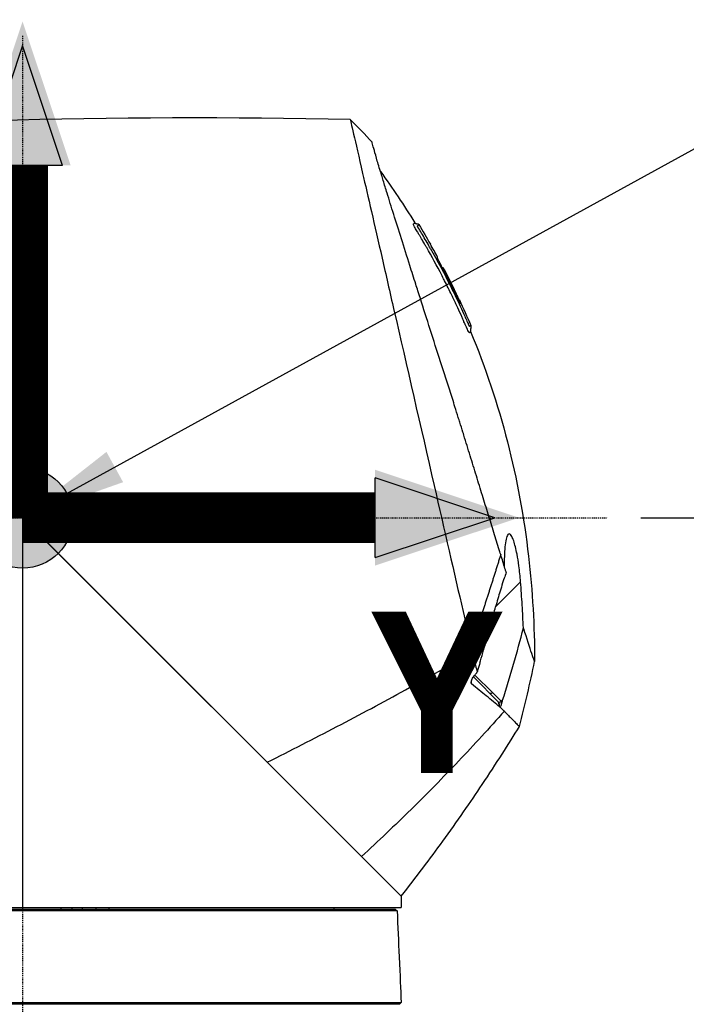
# Model space of a CAD drawing. Header units: millimetres. Extents: x 0 to 4378, y 0 to 2376.
# Tile 106 of 212: x 1666 to 1745, y 1509 to 1626. Entities that reach past the tile are written whole.
import ezdxf

# ---------------------------------------------------------------- set-up
doc = ezdxf.new("R2010")
doc.units = ezdxf.units.MM
doc.header["$LTSCALE"] = 0.2
doc.linetypes.add('CENTER2', pattern=[1.125, 0.75, -0.125, 0.125, -0.125])
for name, color, linetype in [('02_Center Line', 1, 'CENTER2'), ('07_Special Line2', 76, 'Continuous'), ('12_Before Rev.Num.', 5, 'Continuous')]:
    doc.layers.add(name, color=color, linetype=linetype)
doc.layers.add('14_Mark', color=7, linetype='Continuous', true_color=0xe03c31)
doc.styles.add('Rainbow-5.0 Style', font='malgunsl.ttf')
doc.dimstyles.new('Rainbow-5.0 Style', dxfattribs={"dimtxt": 4, "dimasz": 2.5, "dimexe": 1, "dimexo": 1, "dimgap": 1, "dimtad": 1, "dimdsep": 46, "dimtxsty": 'Rainbow-5.0 Style', "dimcen": 0, "dimclrd": 251, "dimclre": 251, "dimclrt": 7, "dimazin": 3, "dimtp": 0.1, "dimtm": 0.1, "dimtfac": 0.61, "dimtmove": 0, "dimatfit": 3, "dimfxl": 1, "dimlwd": -1, "dimlwe": -1, "dimarcsym": 1})
doc.dimstyles.new('Rainbow-5.0 Style$0', dxfattribs={"dimtxt": 4, "dimasz": 3, "dimexe": 2, "dimexo": 1, "dimgap": 0.8, "dimtad": 1, "dimzin": 9, "dimdsep": 46, "dimtxsty": 'Rainbow-5.0 Style', "dimcen": 0, "dimclrd": 251, "dimclre": 251, "dimclrt": 256, "dimadec": 1, "dimazin": 0, "dimtp": 0.1, "dimtm": 0.1, "dimtfac": 0.61, "dimtmove": 0, "dimatfit": 3, "dimfxl": 1, "dimlwd": -1, "dimlwe": -1, "dimarcsym": 1})

# ---------------------------------------------------------------- blocks, each defined once
blk = doc.blocks.new('Blk$A23K1-2P24F')
for p, q in [((11.33, 1013.64), (11.33, 1013.63)), ((12.36, 1012.36), (12.36, 1012.36)), ((6.55, 1010.97), (6.55, 1010.99)), ((13.22, 1010.82), (13.22, 1010.82)), ((13.72, 1009.4), (13.72, 1009.4)), ((13.85, 1009.54), (13.8, 1009.48)), ((15.91, 1005.36), (15.87, 1005.32)), ((-36.1, 979.85), (-85.9, 977.85)), ((-36.44, 980.19), (8.9, 934.85)), ((8.9, 934.85), (-36.1, 979.85)), ((-36.1, 979.85), (-36.1, 933.5)), ((23.07, 972.22), (20.1, 969.24)), ((18.05, 967.19), (18.05, 967.19)), ((-20.09, 963.84), (-20.09, 963.84)), ((17.65, 961.14), (19.72, 959.07)), ((20.47, 957.92), (17.48, 960.92)), ((-15.2, 958.95), (-15.2, 958.95)), ((19.71, 959.07), (19.71, 959.07)), ((19.72, 959.07), (20.79, 958)), ((20.5, 957.89), (20.47, 957.92)), ((20.5, 957.89), (20.5, 957.89)), ((20.79, 958), (20.94, 958.15)), ((20.81, 957.75), (20.79, 958)), ((20.63, 957.32), (20.63, 957.32)), ((6.45, 937.3), (6.45, 937.3)), ((6.61, 937.14), (6.61, 937.14)), ((6.96, 936.79), (6.96, 936.79)), ((6.99, 936.76), (6.99, 936.76)), ((8.9, 934.85), (8.9, 933.5)), ((-84.8, 933.3), (-36.11, 933.3)), ((-39.74, 933.5), (8.9, 933.5)), ((-36.11, 933.3), (-36.11, 933.1)), ((-31.52, 933.3), (-31.52, 933.5)), ((-30.23, 933.3), (-30.23, 933.5)), ((-28.97, 933.3), (-28.97, 933.5)), ((-27.4, 933.5), (-27.4, 933.3)), ((-25.87, 933.5), (-25.87, 933.3)), ((0.9, 933.5), (0.9, 933.3)), ((7.9, 933.1), (7.9, 933.1)), ((8.21, 933.29), (8.21, 933.29)), ((8.21, 933.29), (8.41, 933.1)), ((-33.6, 922.2), (-33.6, 922.2)), ((-33.07, 922.2), (-33.07, 922.2)), ((8.88, 922.2), (8.69, 922))]:
    blk.add_line(p, q)
blk.add_arc((-70.13, 965.3), 94.97, 28.6419, 29.7051)
blk.add_arc((-70.13, 965.3), 94.97, 28.6419, 29.7051)
for centre, major_axis, ratio, start_param, end_param in [((168.99, -206.32), (525.16, -1161.48), 0.791908, 2.780322, 2.86121), ((3.54, 1025.54), (5.33, -5.51), 0.085056, 1.297179, 1.789181), ((20.09, 975.45), (4.24, -12.24), 0.031981, 0.752911, 0.767613), ((-162.72, 926.58), (-161.67, 101.7), 0.942387, 3.898969, 3.902101), ((-158.38, 929.97), (150.11, -113.3), 0.931157, 0.836146, 0.836979), ((-158.38, 929.97), (150.11, -113.3), 0.931157, 0.833775, 0.836146)]:
    blk.add_ellipse(centre, major_axis=major_axis, ratio=ratio, start_param=start_param, end_param=end_param)
for points, knots in [([(2.84, 1027.18), (2.85, 1027.14), (3.4, 1024.75), (4.31, 1020.78), (4.92, 1018.12), (5.71, 1014.67), (6.62, 1010.7), (7.06, 1008.75), (7.54, 1006.68), (8.03, 1004.52), (9.53, 997.96), (11.21, 990.63), (12.81, 983.68), (14.02, 978.37), (15.19, 973.25), (16.24, 968.69), (16.56, 967.28), (16.88, 965.92), (17.18, 964.62)], [0, 0, 0, 0, 0.25, 0.25, 0.25, 0.417586, 0.417586, 0.417586, 0.5, 0.5, 0.5, 0.75, 0.75, 0.75, 0.940822, 0.940822, 0.940822, 1, 1, 1, 1]), ([(20.71, 975.47), (20.68, 975.57), (20.65, 975.67), (20.62, 975.77), (20.41, 976.43), (20.2, 977.12), (19.98, 977.82), (19.77, 978.53), (19.54, 979.25), (19.32, 979.98), (19.09, 980.72), (18.86, 981.46), (18.62, 982.22), (18.39, 982.98), (18.15, 983.76), (17.91, 984.54), (17.67, 985.32), (17.42, 986.11), (17.18, 986.91), (16.93, 987.71), (16.68, 988.52), (16.43, 989.33), (16.36, 989.55), (16.29, 989.78), (16.22, 990.01), (16.1, 990.41), (15.97, 990.8), (15.85, 991.2), (15.79, 991.39), (15.73, 991.58), (15.67, 991.77), (15.54, 992.19), (15.41, 992.61), (15.28, 993.03), (15.07, 993.68), (14.87, 994.34), (14.66, 994.99), (14.24, 996.29), (13.82, 997.59), (13.41, 998.88), (12.99, 1000.16), (12.59, 1001.44), (12.19, 1002.69), (11.79, 1003.94), (11.4, 1005.16), (11.02, 1006.35), (10.97, 1006.5), (10.92, 1006.65), (10.88, 1006.8), (10.79, 1007.08), (10.7, 1007.35), (10.62, 1007.61), (10.38, 1008.36), (10.15, 1009.1), (9.92, 1009.81), (9.57, 1010.92), (9.23, 1011.99), (8.91, 1013.01), (8.59, 1014.03), (8.29, 1014.99), (8, 1015.9), (7.72, 1016.8), (7.46, 1017.65), (7.22, 1018.43), (7.05, 1018.96), (6.9, 1019.45), (6.76, 1019.92), (6.69, 1020.14), (6.63, 1020.35), (6.56, 1020.56), (6.37, 1021.19), (6.2, 1021.76), (6.05, 1022.25), (5.91, 1022.74), (5.79, 1023.15), (5.7, 1023.49), (5.6, 1023.82), (5.53, 1024.07), (5.49, 1024.24), (5.45, 1024.41), (5.43, 1024.49), (5.43, 1024.49)], [0, 0, 0, 0, 0.005433, 0.005433, 0.005433, 0.041569, 0.041569, 0.041569, 0.077688, 0.077688, 0.077688, 0.113822, 0.113822, 0.113822, 0.149952, 0.149952, 0.149952, 0.186071, 0.186071, 0.186071, 0.222204, 0.222204, 0.222204, 0.232329, 0.232329, 0.232329, 0.25, 0.25, 0.25, 0.258368, 0.258368, 0.258368, 0.276877, 0.276877, 0.276877, 0.305871, 0.305871, 0.305871, 0.363632, 0.363632, 0.363632, 0.421486, 0.421486, 0.421486, 0.479349, 0.479349, 0.479349, 0.486699, 0.486699, 0.486699, 0.5, 0.5, 0.5, 0.537191, 0.537191, 0.537191, 0.595052, 0.595052, 0.595052, 0.652905, 0.652905, 0.652905, 0.710747, 0.710747, 0.710747, 0.75, 0.75, 0.75, 0.768586, 0.768586, 0.768586, 0.826443, 0.826443, 0.826443, 0.884299, 0.884299, 0.884299, 0.942168, 0.942168, 0.942168, 1, 1, 1, 1]), ([(10.35, 1014.73), (10.35, 1014.73), (10.35, 1014.73), (10.35, 1014.74), (10.35, 1014.75), (10.36, 1014.76), (10.37, 1014.77), (10.37, 1014.77), (10.38, 1014.78), (10.38, 1014.78), (10.39, 1014.79), (10.39, 1014.8), (10.4, 1014.8), (10.42, 1014.82), (10.43, 1014.84), (10.44, 1014.85), (10.45, 1014.85), (10.45, 1014.86), (10.45, 1014.86)], [0.68652344, 0.68652344, 0.68652344, 0.68652344, 0.6875, 0.6875, 0.6875, 0.703125, 0.703125, 0.703125, 0.7109375, 0.7109375, 0.7109375, 0.71875, 0.71875, 0.71875, 0.75, 0.75, 0.75, 0.75516272, 0.75516272, 0.75516272, 0.75516272]), ([(10.45, 1014.86), (10.47, 1014.87), (10.48, 1014.88), (10.48, 1014.89), (10.49, 1014.9), (10.5, 1014.91), (10.5, 1014.91)], [0.75516272, 0.75516272, 0.75516272, 0.75516272, 0.78799085, 0.78799085, 0.78799085, 0.83434598, 0.83434598, 0.83434598, 0.83434598]), ([(10.5, 1014.91), (10.51, 1014.89), (10.53, 1014.87), (10.56, 1014.84), (10.58, 1014.83), (10.62, 1014.82), (10.64, 1014.81), (10.7, 1014.8), (10.73, 1014.8), (10.8, 1014.79), (10.84, 1014.79), (10.9, 1014.77), (10.92, 1014.76), (10.96, 1014.73), (10.97, 1014.71), (10.99, 1014.69)], [0, 0, 0, 0, 0.007005, 0.007005, 0.01332662, 0.01332662, 0.02002594, 0.02002594, 0.03020149, 0.03020149, 0.04190451, 0.04190451, 0.04844132, 0.04844132, 0.05584146, 0.05584146, 0.05584146, 0.05584146]), ([(11.82, 1012.12), (11.75, 1012.24), (11.68, 1012.36), (11.62, 1012.47), (11.57, 1012.56), (11.52, 1012.64), (11.47, 1012.73), (11.42, 1012.81), (11.39, 1012.86), (11.32, 1012.98), (11.25, 1013.11), (11.18, 1013.21), (11.13, 1013.3), (11.1, 1013.35), (11.08, 1013.39), (11.06, 1013.42), (11.04, 1013.45), (11.03, 1013.48), (10.99, 1013.53), (10.93, 1013.64), (10.86, 1013.75), (10.81, 1013.85), (10.75, 1013.94), (10.74, 1013.96), (10.68, 1014.06), (10.57, 1014.24), (10.49, 1014.4), (10.43, 1014.52), (10.4, 1014.58), (10.38, 1014.63), (10.36, 1014.67), (10.35, 1014.7), (10.35, 1014.72), (10.35, 1014.73)], [0.59880138, 0.59880138, 0.59880138, 0.59880138, 0.609375, 0.609375, 0.609375, 0.6171875, 0.6171875, 0.6171875, 0.625, 0.625, 0.625, 0.6328125, 0.6328125, 0.6328125, 0.63671875, 0.63671875, 0.63671875, 0.640625, 0.640625, 0.640625, 0.6484375, 0.6484375, 0.6484375, 0.65625, 0.65625, 0.65625, 0.671875, 0.671875, 0.671875, 0.6796875, 0.6796875, 0.6796875, 0.68652344, 0.68652344, 0.68652344, 0.68652344]), ([(10.84, 1014.51), (10.83, 1014.52), (10.83, 1014.53), (10.84, 1014.53), (10.85, 1014.56), (10.88, 1014.57), (10.89, 1014.59), (10.9, 1014.59), (10.9, 1014.59), (10.9, 1014.6)], [0.65299007, 0.65299007, 0.65299007, 0.65299007, 0.65625, 0.65625, 0.65625, 0.6875, 0.6875, 0.6875, 0.69342024, 0.69342024, 0.69342024, 0.69342024]), ([(11.21, 1013.84), (11.13, 1013.97), (11.05, 1014.1), (10.98, 1014.23), (10.9, 1014.36), (10.85, 1014.47), (10.84, 1014.51)], [0.62940825, 0.62940825, 0.62940825, 0.62940825, 0.640625, 0.640625, 0.640625, 0.65299007, 0.65299007, 0.65299007, 0.65299007]), ([(10.9, 1014.6), (10.93, 1014.63), (10.95, 1014.65), (10.97, 1014.67), (10.97, 1014.67), (10.98, 1014.68), (10.98, 1014.68), (10.98, 1014.69), (10.99, 1014.69), (10.99, 1014.69), (10.99, 1014.69), (10.99, 1014.69), (10.99, 1014.69), (10.99, 1014.69), (10.99, 1014.69), (10.99, 1014.69)], [0.6934202, 0.6934202, 0.6934202, 0.6934202, 0.75, 0.75, 0.75, 0.78125, 0.78125, 0.78125, 0.7890625, 0.7890625, 0.7890625, 0.796875, 0.796875, 0.796875, 0.7977634, 0.7977634, 0.7977634, 0.7977634]), ([(12.35, 1011.89), (12.3, 1011.98), (12.24, 1012.07), (12.19, 1012.17), (11.9, 1012.68), (11.6, 1013.19), (11.3, 1013.69), (11.27, 1013.74), (11.24, 1013.79), (11.21, 1013.84)], [0.57363486, 0.57363486, 0.57363486, 0.57363486, 0.58153254, 0.58153254, 0.58153254, 0.625, 0.625, 0.625, 0.62940825, 0.62940825, 0.62940825, 0.62940825]), ([(14.9, 1006.3), (14.61, 1006.89), (14.33, 1007.46), (14.05, 1008.01), (13.96, 1008.19), (13.89, 1008.33), (13.78, 1008.53), (13.77, 1008.56), (13.75, 1008.59), (13.74, 1008.61), (13.12, 1009.81), (12.51, 1010.92), (11.92, 1011.95), (11.89, 1012.01), (11.85, 1012.07), (11.82, 1012.12)], [0.4358093, 0.4358093, 0.4358093, 0.4358093, 0.484375, 0.484375, 0.484375, 0.5, 0.5, 0.5, 0.5020328, 0.5020328, 0.5020328, 0.59375, 0.59375, 0.59375, 0.5988014, 0.5988014, 0.5988014, 0.5988014]), ([(12.35, 1011.89), (13.2, 1010.39), (14.01, 1008.87), (15.16, 1006.55), (15.54, 1005.77), (16.08, 1004.6), (16.26, 1004.2), (16.52, 1003.61), (16.61, 1003.41), (16.74, 1003.12), (16.79, 1003.01), (16.85, 1002.86), (16.88, 1002.81), (16.92, 1002.73), (16.93, 1002.7), (16.95, 1002.66), (16.96, 1002.64), (16.97, 1002.63)], [0, 0, 0, 0, 0.516949, 0.516949, 0.776127, 0.776127, 0.905743, 0.905743, 0.970534, 0.970534, 1.003121, 1.003121, 1.022361, 1.022361, 1.034266, 1.034266, 1.047217, 1.047217, 1.047217, 1.047217]), ([(15.87, 1005.32), (15.3, 1006.54), (14.7, 1007.75), (13.97, 1009.14), (13.92, 1009.26), (13.76, 1009.56), (13.68, 1009.71), (13.54, 1009.99), (13.48, 1010.13), (13.34, 1010.41), (13.28, 1010.53), (13.2, 1010.72), (13.19, 1010.76), (13.18, 1010.79), (13.19, 1010.79), (13.21, 1010.81), (13.21, 1010.82), (13.22, 1010.82)], [0, 0, 0, 0, 0.404864, 0.404864, 0.471429, 0.471429, 0.539096, 0.539096, 0.611031, 0.611031, 0.711646, 0.711646, 0.850481, 0.850481, 0.985084, 0.985084, 1.231703, 1.231703, 1.231703, 1.231703]), ([(13.5, 1010.08), (13.56, 1009.96), (13.63, 1009.82), (13.73, 1009.62), (13.76, 1009.55), (13.8, 1009.48)], [0.10797986, 0.10797986, 0.10797986, 0.10797986, 0.13688115, 0.13688115, 0.15077986, 0.15077986, 0.15077986, 0.15077986]), ([(13.89, 1009.57), (13.88, 1009.57), (13.87, 1009.56), (13.86, 1009.54), (13.85, 1009.54), (13.85, 1009.54), (13.85, 1009.54), (13.86, 1009.53), (13.86, 1009.51), (13.88, 1009.47), (13.9, 1009.44), (13.92, 1009.39), (13.94, 1009.36), (13.97, 1009.29), (13.99, 1009.26), (14.01, 1009.21), (14.02, 1009.2), (14.06, 1009.11), (14.09, 1009.07), (14.2, 1008.85), (14.29, 1008.68), (14.91, 1007.47), (15.42, 1006.42), (15.91, 1005.36)], [0, 0, 0, 0, 0.20054, 0.20054, 0.2148823, 0.2148823, 0.2185744, 0.2185744, 0.2322424, 0.2322424, 0.2497681, 0.2497681, 0.2728388, 0.2728388, 0.2940175, 0.2940175, 0.3046181, 0.3046181, 0.3160183, 0.3160183, 0.3592799, 0.3592799, 0.6206332, 0.6206332, 0.6206332, 0.6206332]), ([(15.8, 1005.73), (15.8, 1005.75), (15.79, 1005.76), (15.72, 1005.91), (15.63, 1006.08), (15.46, 1006.45), (15.37, 1006.64), (15.19, 1007.01), (15.1, 1007.18), (14.64, 1008.11), (14.27, 1008.84), (13.89, 1009.57)], [0.28791241, 0.28791241, 0.28791241, 0.28791241, 0.28910854, 0.28910854, 0.29972966, 0.29972966, 0.30940236, 0.30940236, 0.31835284, 0.31835284, 0.3526257, 0.3526257, 0.3526257, 0.3526257]), ([(15.26, 1006.87), (15.24, 1006.9), (15.22, 1006.94), (15.18, 1007.01), (15.16, 1007.06), (14.89, 1007.62), (14.63, 1008.13), (14.3, 1008.78), (14.23, 1008.92), (14.16, 1009.06)], [0.29556583, 0.29556583, 0.29556583, 0.29556583, 0.29959097, 0.29959097, 0.30436374, 0.30436374, 0.36088203, 0.36088203, 0.37605987, 0.37605987, 0.37605987, 0.37605987]), ([(16.64, 1002.5), (16.62, 1002.55), (16.6, 1002.59), (16.57, 1002.64), (16.55, 1002.69), (16.52, 1002.76), (16.51, 1002.78), (16.48, 1002.85), (16.43, 1002.97), (16.35, 1003.15), (16.34, 1003.18), (16.32, 1003.22), (16.31, 1003.25), (16.29, 1003.28), (16.27, 1003.34), (16.26, 1003.35), (16.24, 1003.4), (16.21, 1003.47), (16.17, 1003.57), (16.12, 1003.66), (16.04, 1003.84), (16, 1003.95), (15.82, 1004.34), (15.64, 1004.72), (15.47, 1005.1), (15.28, 1005.51), (15.09, 1005.91), (14.9, 1006.3)], [0.3359375, 0.3359375, 0.3359375, 0.3359375, 0.33984375, 0.33984375, 0.33984375, 0.34375, 0.34375, 0.34375, 0.35546875, 0.35546875, 0.35546875, 0.35742187, 0.35742187, 0.35742187, 0.359375, 0.359375, 0.359375, 0.3671875, 0.3671875, 0.3671875, 0.375, 0.375, 0.375, 0.40412945, 0.40412945, 0.40412945, 0.43580929, 0.43580929, 0.43580929, 0.43580929]), ([(16.89, 1001.98), (16.85, 1002.06), (16.8, 1002.16), (16.75, 1002.26), (16.71, 1002.33), (16.68, 1002.42), (16.64, 1002.5)], [0.31823066, 0.31823066, 0.31823066, 0.31823066, 0.328125, 0.328125, 0.328125, 0.3359375, 0.3359375, 0.3359375, 0.3359375]), ([(17.13, 1001.97), (17.13, 1001.97), (17.13, 1001.97), (17.13, 1001.97), (17.13, 1001.97), (17.13, 1001.97), (17.13, 1001.97), (17.13, 1001.97), (17.13, 1001.97), (17.13, 1001.97), (17.13, 1001.97), (17.13, 1001.97), (17.13, 1001.97), (17.12, 1001.96), (17.12, 1001.96), (17.11, 1001.95), (17.11, 1001.95), (17.1, 1001.94), (17.1, 1001.94), (17.09, 1001.93), (17.09, 1001.93), (17.09, 1001.93), (17.09, 1001.93), (17.08, 1001.92), (17.08, 1001.92), (17.08, 1001.92), (17.08, 1001.92), (17.08, 1001.92), (17.08, 1001.92), (17.08, 1001.92), (17.08, 1001.92), (17.07, 1001.91), (17.06, 1001.9), (17.05, 1001.89), (17.05, 1001.89), (17.05, 1001.89), (17.04, 1001.88), (17.04, 1001.88), (17.04, 1001.88), (17.04, 1001.88), (17.04, 1001.88), (17.04, 1001.88), (17.03, 1001.87), (17.03, 1001.87), (17.03, 1001.87), (17.03, 1001.87), (17.02, 1001.86), (17.02, 1001.86), (17.01, 1001.85), (17.01, 1001.85), (17.01, 1001.85), (17.01, 1001.85), (17.01, 1001.84), (17.01, 1001.84), (17, 1001.84), (17, 1001.84), (17, 1001.84), (17, 1001.84), (17, 1001.84), (16.99, 1001.84), (16.98, 1001.84), (16.97, 1001.85), (16.97, 1001.84), (16.95, 1001.88), (16.93, 1001.9), (16.91, 1001.94), (16.89, 1001.98)], [0.1020885, 0.1020885, 0.1020885, 0.1020885, 0.109375, 0.109375, 0.109375, 0.1171875, 0.1171875, 0.1171875, 0.1210937, 0.1210937, 0.1210937, 0.125, 0.125, 0.125, 0.1875, 0.1875, 0.1875, 0.21875, 0.21875, 0.21875, 0.234375, 0.234375, 0.234375, 0.2421875, 0.2421875, 0.2421875, 0.2460937, 0.2460937, 0.2460937, 0.25, 0.25, 0.25, 0.265625, 0.265625, 0.265625, 0.2734375, 0.2734375, 0.2734375, 0.2773437, 0.2773437, 0.2773437, 0.2792969, 0.2792969, 0.2792969, 0.28125, 0.28125, 0.28125, 0.2890625, 0.2890625, 0.2890625, 0.2929687, 0.2929687, 0.2929687, 0.2949219, 0.2949219, 0.2949219, 0.296875, 0.296875, 0.296875, 0.3046875, 0.3046875, 0.3046875, 0.3125, 0.3125, 0.3125, 0.3182307, 0.3182307, 0.3182307, 0.3182307]), ([(17.16, 1002.7), (17.16, 1002.7), (17.15, 1002.7), (17.15, 1002.69), (17.14, 1002.68), (17.13, 1002.68), (17.12, 1002.67), (17.12, 1002.66), (17.11, 1002.66), (17.11, 1002.65), (17.1, 1002.65), (17.1, 1002.64), (17.1, 1002.64), (17.09, 1002.64), (17.09, 1002.64), (17.09, 1002.63), (17.07, 1002.61), (17.05, 1002.59), (17.02, 1002.59), (17.01, 1002.59), (17.01, 1002.57), (16.98, 1002.62), (16.98, 1002.62), (16.98, 1002.62), (16.97, 1002.63)], [0.1592904, 0.1592904, 0.1592904, 0.1592904, 0.1875, 0.1875, 0.1875, 0.21875, 0.21875, 0.21875, 0.234375, 0.234375, 0.234375, 0.2421875, 0.2421875, 0.2421875, 0.25, 0.25, 0.25, 0.28125, 0.28125, 0.28125, 0.296875, 0.296875, 0.296875, 0.298009, 0.298009, 0.298009, 0.298009]), ([(17.16, 1002.7), (17.17, 1002.68), (17.18, 1002.65), (17.18, 1002.58), (17.18, 1002.55), (17.17, 1002.46), (17.16, 1002.41), (17.14, 1002.3), (17.12, 1002.24), (17.11, 1002.14), (17.11, 1002.11), (17.11, 1002.04), (17.12, 1002.01), (17.13, 1001.97)], [0, 0, 0, 0, 0.00915418, 0.00915418, 0.01922236, 0.01922236, 0.03450244, 0.03450244, 0.05369927, 0.05369927, 0.06363611, 0.06363611, 0.07416998, 0.07416998, 0.07416998, 0.07416998]), ([(17.13, 1001.97), (20.68, 993.49), (22.97, 984.4), (24.49, 971.12), (24.74, 966.94), (24.74, 962.77)], [0, 0, 0, 0, 2.758266, 2.758266, 4.009418, 4.009418, 4.009418, 4.009418]), ([(21.57, 977.84), (21.49, 977.74), (21.41, 977.55), (21.3, 977.04), (21.25, 976.73), (21.18, 976.03), (21.16, 975.64), (21.14, 974.86), (21.14, 974.47), (21.14, 974.07)], [0.0000006, 0.0000006, 0.0000006, 0.0000006, 0.1524571, 0.1524571, 0.2976576, 0.2976576, 0.4448326, 0.4448326, 0.5739381, 0.5739381, 0.5739381, 0.5739381]), ([(23.07, 972.22), (23.03, 972.85), (22.96, 973.49), (22.82, 974.59), (22.74, 975.06), (22.59, 975.82), (22.53, 976.12), (22.39, 976.65), (22.33, 976.88), (22.18, 977.3), (22.11, 977.48), (21.93, 977.81), (21.83, 977.91), (21.68, 977.92), (21.62, 977.9), (21.57, 977.84)], [0.000001, 0.000001, 0.000001, 0.000001, 0.1902896, 0.1902896, 0.3399867, 0.3399867, 0.4474439, 0.4474439, 0.5441628, 0.5441628, 0.6493471, 0.6493471, 0.7906114, 0.7906114, 0.8776055, 0.8776055, 0.8776055, 0.8776055]), ([(21.28, 973.63), (21.26, 973.69), (21.24, 973.75), (21.22, 973.81), (21.06, 974.34), (20.89, 974.89), (20.71, 975.47)], [0.0002244, 0.0002244, 0.0002244, 0.0002244, 0.1054593, 0.1054593, 0.1054593, 1, 1, 1, 1]), ([(21.37, 973.34), (21.29, 973.11), (21.21, 972.87), (21.13, 972.64), (21.12, 972.61), (21.11, 972.59), (21.1, 972.57), (20.99, 972.25), (20.89, 971.93), (20.79, 971.6), (20.69, 971.29), (20.59, 970.97), (20.5, 970.66), (20.41, 970.35), (20.32, 970.05), (20.24, 969.74), (20.21, 969.65), (20.19, 969.56), (20.16, 969.47), (20.14, 969.39), (20.12, 969.32), (20.1, 969.24)], [0.0003346, 0.0003346, 0.0003346, 0.0003346, 0.1740561, 0.1740561, 0.1740561, 0.1904613, 0.1904613, 0.1904613, 0.4284983, 0.4284983, 0.4284983, 0.658153, 0.658153, 0.658153, 0.879277, 0.879277, 0.879277, 0.9462812, 0.9462812, 0.9462812, 1, 1, 1, 1]), ([(21.37, 973.34), (21.35, 973.39), (21.34, 973.43), (21.31, 973.53), (21.29, 973.58), (21.28, 973.63)], [-0.04086979, -0.04086979, -0.04086979, -0.04086979, -0.02050335, -0.02050335, -0.00009776, -0.00009776, -0.00009776, -0.00009776]), ([(23.41, 966.74), (23.37, 967.64), (23.32, 968.54), (23.21, 970.38), (23.15, 971.3), (23.07, 972.22)], [-0.5521601, -0.5521601, -0.5521601, -0.5521601, -0.2766989, -0.2766989, -0.000001, -0.000001, -0.000001, -0.000001]), ([(19.64, 967.51), (19.72, 967.79), (19.8, 968.08), (19.95, 968.66), (20.03, 968.95), (20.1, 969.24)], [0.000001, 0.000001, 0.000001, 0.000001, 0.0900401, 0.0900401, 0.180079, 0.180079, 0.180079, 0.180079]), ([(18.22, 962.54), (18.47, 963.36), (18.71, 964.19), (19.18, 965.84), (19.41, 966.67), (19.64, 967.51)], [0.0004696, 0.0004696, 0.0004696, 0.0004696, 0.2582069, 0.2582069, 0.5155312, 0.5155312, 0.5155312, 0.5155312]), ([(20.94, 958.15), (21.39, 959.57), (21.82, 961), (22.65, 963.86), (23.04, 965.29), (23.41, 966.74)], [-0.895222, -0.895222, -0.895222, -0.895222, -0.447716, -0.447716, -0.0000153, -0.0000153, -0.0000153, -0.0000153]), ([(24.74, 962.77), (24.74, 962.77), (24.74, 962.77), (24.74, 962.78), (24.72, 962.83), (24.6, 963.13), (24.15, 964.44), (23.83, 965.49), (23.45, 966.62)], [-1.423536, -1.423536, -1.423536, -1.423536, -1.390547, -1.357277, -1.357277, -0.798214, -0.798214, -0.080548, -0.080548, -0.080548, -0.080548]), ([(-7.03, 950.78), (-4.25, 952.17), (1.28, 954.99), (9.42, 959.36), (14.73, 962.36), (17.35, 963.89), (17.35, 963.89), (17.35, 963.89)], [0, 0, 0, 0, 0.330033, 0.660066, 0.990099, 0.990099, 0.9902311, 0.9902311, 0.9902311, 0.9902311]), ([(17.35, 963.89), (17.41, 963.63), (17.47, 963.38), (17.53, 963.13), (17.66, 962.56), (17.79, 962.01), (17.93, 961.51)], [0, 0, 0, 0, 0.3094707, 0.3094707, 0.3094707, 0.9999615, 0.9999615, 0.9999615, 0.9999615]), ([(18.22, 962.54), (18.17, 962.37), (18.12, 962.2), (18.02, 961.87), (17.97, 961.71), (17.94, 961.56)], [-0.108731, -0.108731, -0.108731, -0.108731, -0.0556716, -0.0556716, -0.005691, -0.005691, -0.005691, -0.005691]), ([(17.37, 960.79), (17.42, 960.85), (17.47, 960.91), (17.59, 961.06), (17.65, 961.14), (17.75, 961.27), (17.84, 961.39), (17.93, 961.51)], [0.0000069, 0.0000069, 0.0000069, 0.0000069, 0.0236719, 0.0236719, 0.0581516, 0.0581516, 0.2461204, 0.2461204, 0.2461204, 0.2461204]), ([(17.37, 960.79), (17.34, 960.74), (17.31, 960.69), (17.25, 960.56), (17.22, 960.48), (17.18, 960.32), (17.18, 960.25), (17.2, 960.17), (17.2, 960.15), (17.22, 960.12), (17.23, 960.1), (17.24, 960.09)], [0.00000656, 0.00000656, 0.00000656, 0.00000656, 0.01600874, 0.01600874, 0.03907007, 0.03907007, 0.0643019, 0.0643019, 0.07253327, 0.07253327, 0.08090179, 0.08090179, 0.08090179, 0.08090179]), ([(20.6, 957.35), (20.14, 957.71), (19.58, 958.19), (18.45, 959.11), (17.87, 959.56), (17.24, 960.09)], [0.0002639, 0.0002639, 0.0002639, 0.0002639, 0.4351256, 0.4351256, 0.8274309, 0.8274309, 0.8274309, 0.8274309]), ([(20.81, 957.75), (20.77, 957.61), (20.73, 957.5), (20.69, 957.42), (20.67, 957.39), (20.66, 957.36), (20.64, 957.34), (20.64, 957.33), (20.63, 957.33), (20.63, 957.32)], [0, 0, 0, 0, 0.658607, 0.658607, 0.658607, 0.936103, 0.936103, 0.936103, 1, 1, 1, 1]), ([(20.81, 957.75), (20.84, 957.82), (20.86, 957.89), (20.9, 958.02), (20.92, 958.09), (20.94, 958.15)], [-0.04212867, -0.04212867, -0.04212867, -0.04212867, -0.02109945, -0.02109945, -0.00008268, -0.00008268, -0.00008268, -0.00008268]), ([(21.15, 956.85), (19.37, 954.84), (15.75, 950.89), (10.09, 945.13), (6.17, 941.4), (4.18, 939.57)], [0.0003171, 0.0003171, 0.0003171, 0.0003171, 0.3333333, 0.6666667, 1, 1, 1, 1]), ([(20.6, 957.35), (20.61, 957.34), (20.61, 957.34), (20.62, 957.33), (20.63, 957.33), (20.63, 957.32)], [-0.008670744, -0.008670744, -0.008670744, -0.008670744, -0.00432798, -0.00432798, -0.000017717, -0.000017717, -0.000017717, -0.000017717]), ([(20.63, 957.32), (20.8, 957.17), (20.95, 957.03), (21.09, 956.9), (21.11, 956.88), (21.13, 956.87), (21.15, 956.85)], [0.0001076, 0.0001076, 0.0001076, 0.0001076, 0.8758252, 0.8758252, 0.8758252, 0.9992012, 0.9992012, 0.9992012, 0.9992012]), ([(21.15, 956.85), (21.15, 956.83), (21.17, 956.81), (21.21, 956.77), (21.23, 956.75), (21.28, 956.7), (21.32, 956.66), (21.42, 956.55), (21.49, 956.49), (21.68, 956.29), (21.8, 956.17), (22.14, 955.83), (22.33, 955.63), (22.63, 955.33), (22.75, 955.21), (22.86, 955.09), (22.89, 955.07), (22.92, 955.04), (22.93, 955.03), (22.93, 955.03), (22.93, 955.03), (22.94, 955.03), (22.94, 955.03), (22.94, 955.03), (22.94, 955.03), (22.94, 955.03)], [-0.2294734, -0.2294734, -0.2294734, -0.2294734, -0.2245854, -0.2245854, -0.2210123, -0.2210123, -0.2138699, -0.2138699, -0.1995955, -0.1995955, -0.1713087, -0.1713087, -0.1149023, -0.1149023, -0.0585131, -0.0585131, -0.030309, -0.030309, -0.0162036, -0.0162036, -0.0091501, -0.0091501, -0.0056231, -0.0056231, -0.0002075, -0.0002075, -0.0002075, -0.0002075]), ([(8.9, 934.85), (10.68, 937.12), (12.32, 939.31), (13.83, 941.4), (15.55, 943.77), (17.11, 946.02), (18.51, 948.13), (20.19, 950.63), (21.65, 952.94), (22.94, 955.03)], [0, 0, 0, 0, 0.2864394, 0.2864394, 0.2864394, 0.6121968, 0.6121968, 0.6121968, 0.9999527, 0.9999527, 0.9999527, 0.9999527]), ([(-36.11, 933.1), (-36.81, 933.1), (-37.49, 933.1), (-38.14, 933.1), (-38.7, 933.1), (-39.23, 933.1), (-39.74, 933.1)], [0, 0, 0, 0, 0.5403186, 0.5403186, 0.5403186, 1, 1, 1, 1]), ([(-36.11, 933.3), (-32.98, 933.3), (-26.54, 933.3), (-13.59, 933.3), (-8.79, 933.3), (-0.76, 933.3), (2.47, 933.3), (5.85, 933.3), (6.72, 933.3), (7.9, 933.3), (8.2, 933.3), (8.21, 933.3)], [-7.686413, -7.686413, -7.686413, -7.686413, -5.175512, -5.175512, -3.475432, -3.475432, -1.775504, -1.775504, -0.888225, -0.888225, 0, 0, 0, 0]), ([(8.41, 933.1), (8.35, 933.1), (7.45, 933.1), (5.31, 933.1), (5.24, 933.1), (5.17, 933.1), (5.09, 933.1), (5.06, 933.1), (5.04, 933.1), (5.02, 933.1), (4.99, 933.1), (4.96, 933.1), (4.94, 933.1), (4.27, 933.1), (3.28, 933.1), (1.73, 933.1), (0.23, 933.1), (-1.77, 933.1), (-4.63, 933.1), (-4.71, 933.1), (-4.8, 933.1), (-4.89, 933.1), (-7.89, 933.1), (-11.07, 933.1), (-14.16, 933.1), (-15.83, 933.1), (-17.48, 933.1), (-19.07, 933.1), (-20.43, 933.1), (-21.74, 933.1), (-23, 933.1), (-24.56, 933.1), (-26.04, 933.1), (-27.42, 933.1), (-28.98, 933.1), (-30.43, 933.1), (-31.74, 933.1), (-33.4, 933.1), (-34.86, 933.1), (-36.11, 933.1)], [0, 0, 0, 0, 0.234375, 0.234375, 0.234375, 0.2421875, 0.2421875, 0.2421875, 0.2451062, 0.2451062, 0.2451062, 0.25, 0.25, 0.25, 0.375, 0.375, 0.375, 0.496403, 0.496403, 0.496403, 0.5, 0.5, 0.5, 0.625, 0.625, 0.625, 0.6926487, 0.6926487, 0.6926487, 0.75, 0.75, 0.75, 0.8205228, 0.8205228, 0.8205228, 0.8998518, 0.8998518, 0.8998518, 1, 1, 1, 1]), ([(8.41, 933.1), (8.49, 931.29), (8.56, 929.48), (8.75, 925.31), (8.81, 923.87), (8.88, 922.2)], [0.000006, 0.000006, 0.000006, 0.000006, 0.545102, 0.545102, 1.241157, 1.241157, 1.241157, 1.241157]), ([(-81.09, 922.2), (-81.06, 922.2), (-80.77, 922.2), (-80.25, 922.2), (-80.21, 922.2), (-80.16, 922.2), (-80.11, 922.2), (-79.59, 922.2), (-78.86, 922.2), (-77.98, 922.2), (-77.92, 922.2), (-77.85, 922.2), (-77.79, 922.2), (-77.76, 922.2), (-77.73, 922.2), (-77.71, 922.2), (-77.68, 922.2), (-77.66, 922.2), (-77.64, 922.2), (-77, 922.2), (-76.03, 922.2), (-74.48, 922.2), (-73.13, 922.2), (-71.33, 922.2), (-68.88, 922.2), (-68.58, 922.2), (-68.24, 922.2), (-67.95, 922.2), (-67.91, 922.2), (-67.86, 922.2), (-67.82, 922.2), (-63.3, 922.2), (-58.23, 922.2), (-53.34, 922.2), (-52.69, 922.2), (-52.04, 922.2), (-51.4, 922.2), (-45.91, 922.2), (-40.72, 922.2), (-36.24, 922.2), (-36.18, 922.2), (-36.14, 922.2), (-36.11, 922.2), (-36.07, 922.2), (-36.04, 922.2), (-36.01, 922.2), (-35.96, 922.2), (-35.9, 922.2), (-35.83, 922.2), (-35.7, 922.2), (-35.54, 922.2), (-35.34, 922.2), (-34.95, 922.2), (-34.44, 922.2), (-33.8, 922.2), (-32.53, 922.2), (-30.77, 922.2), (-28.55, 922.2), (-28.1, 922.2), (-27.62, 922.2), (-27.13, 922.2), (-26.81, 922.2), (-26.44, 922.2), (-26.16, 922.2), (-25.91, 922.2), (-25.77, 922.2), (-25.6, 922.2), (-24.81, 922.2), (-24.03, 922.2), (-23.26, 922.2), (-21.84, 922.2), (-20.46, 922.2), (-19.13, 922.2), (-19.05, 922.2), (-18.97, 922.2), (-18.89, 922.2), (-18.31, 922.2), (-17.73, 922.2), (-17.17, 922.2), (-17.01, 922.2), (-16.85, 922.2), (-16.7, 922.2), (-16.52, 922.2), (-16.47, 922.2), (-16.39, 922.2), (-14.92, 922.2), (-12.53, 922.2), (-9.54, 922.2), (-7.92, 922.2), (-6.13, 922.2), (-4.29, 922.2), (-3.25, 922.2), (-2.18, 922.2), (-1.13, 922.2), (-0.83, 922.2), (-0.57, 922.2), (-0.32, 922.2), (0.28, 922.2), (0.88, 922.2), (1.42, 922.2), (1.48, 922.2), (1.54, 922.2), (1.6, 922.2), (3.22, 922.2), (4.48, 922.2), (5.46, 922.2), (5.74, 922.2), (6, 922.2), (6.23, 922.2), (8.01, 922.2), (8.63, 922.2), (8.82, 922.2), (8.86, 922.2), (8.88, 922.2), (8.88, 922.2)], [0, 0, 0, 0, 0.0576219, 0.0576219, 0.0576219, 0.0625, 0.0625, 0.0625, 0.1171875, 0.1171875, 0.1171875, 0.1210938, 0.1210938, 0.1210938, 0.1230374, 0.1230374, 0.1230374, 0.125, 0.125, 0.125, 0.1875, 0.1875, 0.1875, 0.2421875, 0.2421875, 0.2421875, 0.2489535, 0.2489535, 0.2489535, 0.25, 0.25, 0.25, 0.360406, 0.360406, 0.360406, 0.375, 0.375, 0.375, 0.5, 0.5, 0.5, 0.5016053, 0.5016053, 0.5016053, 0.5039063, 0.5039063, 0.5039063, 0.5078125, 0.5078125, 0.5078125, 0.515625, 0.515625, 0.515625, 0.53125, 0.53125, 0.53125, 0.5625, 0.5625, 0.5625, 0.5688885, 0.5688885, 0.5688885, 0.5730787, 0.5730787, 0.5730787, 0.5767986, 0.5767986, 0.5767986, 0.59375, 0.59375, 0.59375, 0.625, 0.625, 0.625, 0.6268712, 0.6268712, 0.6268712, 0.640625, 0.640625, 0.640625, 0.6444518, 0.6444518, 0.6444518, 0.6488253, 0.6488253, 0.6488253, 0.7241742, 0.7241742, 0.7241742, 0.7648709, 0.7648709, 0.7648709, 0.7880149, 0.7880149, 0.7880149, 0.7946183, 0.7946183, 0.7946183, 0.810695, 0.810695, 0.810695, 0.8125, 0.8125, 0.8125, 0.8611268, 0.8611268, 0.8611268, 0.875, 0.875, 0.875, 0.9793665, 0.9793665, 0.9793665, 1, 1, 1, 1]), ([(8.7, 922), (8.66, 922), (8.31, 922), (7.04, 922), (6.11, 922), (2.56, 922), (-0.78, 922), (-9.06, 922), (-13.96, 922), (-24.61, 922), (-30.37, 922), (-41.86, 922), (-47.61, 922), (-58.27, 922), (-63.16, 922), (-71.43, 922), (-74.77, 922), (-78.31, 922), (-79.25, 922), (-80.53, 922), (-80.86, 922), (-80.9, 922)], [0.000596, 0.000596, 0.000596, 0.000596, 0.905791, 0.905791, 1.809533, 1.809533, 3.525212, 3.525212, 5.230145, 5.230145, 6.937063, 6.937063, 8.646189, 8.646189, 10.352668, 10.352668, 12.068871, 12.068871, 12.970796, 12.970796, 13.879276, 13.879276, 13.879276, 13.879276])]:
    blk.add_open_spline(points, degree=3, knots=knots)
for points in [[(6.43, 1021), (7.86, 1019.02), (9.22, 1016.99), (10.5, 1014.91)], [(10.5, 1014.91), (10.5, 1014.91), (10.5, 1014.91), (10.5, 1014.91)], [(10.99, 1014.69), (11.46, 1013.92), (11.91, 1013.14), (12.36, 1012.36)], [(11.37, 1013.57), (11.37, 1013.57), (11.38, 1013.56), (11.38, 1013.55)], [(15.8, 1005.73), (16.27, 1004.73), (16.73, 1003.72), (17.16, 1002.7)], [(17.16, 1002.7), (17.16, 1002.7), (17.16, 1002.7), (17.16, 1002.7)], [(17.18, 964.62), (17.24, 964.38), (17.29, 964.13), (17.35, 963.89)], [(22.94, 955.03), (23.61, 957.59), (24.21, 960.18), (24.74, 962.77)], [(17.24, 960.09), (17.22, 960.18), (17.21, 960.27), (17.19, 960.35)], [(19.72, 959.07), (19.62, 958.96), (19.5, 958.9), (19.44, 958.95)], [(20.79, 958), (20.64, 957.94), (20.53, 957.86), (20.5, 957.89)]]:
    blk.add_open_spline(points, degree=3)
blk.add_rational_spline([(20.71, 975.47), (19.6, 971.84), (18.42, 968.22), (17.18, 964.62)], [0.999999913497, 0.998310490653, 0.9983103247, 0.999999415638], degree=3)
at = {"layer": '02_Center Line'}
for p, q in [((-36.1, 1037.12), (-36.1, 572.52)), ((-210.52, 979.85), (33.38, 979.85))]:
    blk.add_line(p, q, dxfattribs=at)
blk = doc.blocks.new('*D124')
at = {"color": 251, "linetype": 'ByBlock', "transparency": 16777216}
for p, q in [((1739.55, 1567.26), (1866.26, 1567.26)), ((1858.26, 1209.11), (1858.26, 1555.26)), ((1707.25, 1197.11), (1866.26, 1197.11))]:
    blk.add_line(p, q, dxfattribs=at)
at = {"color": 251, "transparency": 16777216}
for points in [[(1856.26, 1555.26), (1860.26, 1555.26), (1858.26, 1567.26)], [(1856.26, 1209.11), (1860.26, 1209.11), (1858.26, 1197.11)]]:
    blk.add_solid(points, dxfattribs=at)
at = {"layer": 'Defpoints', "color": 0, "transparency": 16777216}
for p in [(1735.55, 1567.26), (1858.26, 1567.26), (1703.25, 1197.11)]:
    blk.add_point(p, dxfattribs=at)
at = {"transparency": 16777216, "insert": (1846.74, 1382.19), "char_height": 16, "attachment_point": 5, "rotation": 90, "style": 'Rainbow-5.0 Style'}
blk.add_mtext('370.15', dxfattribs=at)
blk = doc.blocks.new('*D125')
at = {"color": 251, "linetype": 'ByBlock', "transparency": 16777216}
for p, q in [((1622.4, 1684.41), (1866.26, 1684.41)), ((1858.26, 1579.26), (1858.26, 1672.41)), ((1739.55, 1567.26), (1866.26, 1567.26))]:
    blk.add_line(p, q, dxfattribs=at)
at = {"color": 251, "transparency": 16777216}
for points in [[(1856.26, 1672.41), (1860.26, 1672.41), (1858.26, 1684.41)], [(1856.26, 1579.26), (1860.26, 1579.26), (1858.26, 1567.26)]]:
    blk.add_solid(points, dxfattribs=at)
at = {"layer": 'Defpoints', "color": 0, "transparency": 16777216}
for p in [(1618.4, 1684.41), (1858.26, 1684.41), (1735.55, 1567.26)]:
    blk.add_point(p, dxfattribs=at)
at = {"transparency": 16777216, "insert": (1846.74, 1625.84), "char_height": 16, "attachment_point": 5, "rotation": 90, "style": 'Rainbow-5.0 Style'}
blk.add_mtext('117.15', dxfattribs=at)
blk = doc.blocks.new('*D126')
at = {"color": 251, "linetype": 'ByBlock', "transparency": 16777216}
for p, q in [((1622.4, 1684.41), (1923.07, 1684.41)), ((1915.07, 1672.41), (1915.07, 796.41)), ((1793.75, 784.41), (1923.07, 784.41))]:
    blk.add_line(p, q, dxfattribs=at)
at = {"color": 251, "transparency": 16777216}
for points in [[(1913.07, 1672.41), (1917.07, 1672.41), (1915.07, 1684.41)], [(1913.07, 796.41), (1917.07, 796.41), (1915.07, 784.41)]]:
    blk.add_solid(points, dxfattribs=at)
at = {"layer": 'Defpoints', "color": 0, "transparency": 16777216}
for p in [(1618.4, 1684.41), (1789.75, 784.41), (1915.07, 784.41)]:
    blk.add_point(p, dxfattribs=at)
at = {"transparency": 16777216, "insert": (1903.59, 1234.41), "char_height": 16, "attachment_point": 5, "rotation": 90, "style": 'Rainbow-5.0 Style'}
blk.add_mtext('900', dxfattribs=at)
blk = doc.blocks.new('*D130')
at = {"color": 251, "linetype": 'ByBlock', "transparency": 16777216}
for p, q in [((1548.92, 1745.69), (1548.92, 1817.18)), ((1666.07, 1628.54), (1666.07, 1817.18)), ((1654.07, 1809.18), (1560.92, 1809.18))]:
    blk.add_line(p, q, dxfattribs=at)
at = {"color": 251, "transparency": 16777216}
for points in [[(1560.92, 1811.18), (1560.92, 1807.18), (1548.92, 1809.18)], [(1654.07, 1811.18), (1654.07, 1807.18), (1666.07, 1809.18)]]:
    blk.add_solid(points, dxfattribs=at)
at = {"layer": 'Defpoints', "color": 0, "transparency": 16777216}
for p in [(1548.92, 1809.18), (1548.92, 1741.69), (1666.07, 1624.54)]:
    blk.add_point(p, dxfattribs=at)
at = {"transparency": 16777216, "insert": (1607.49, 1820.7), "char_height": 16, "attachment_point": 5, "style": 'Rainbow-5.0 Style'}
blk.add_mtext('117.15', dxfattribs=at)
blk = doc.blocks.new('A$Ca1632f6c')
at = {"layer": '07_Special Line2'}
blk.add_hatch(color=256, dxfattribs=at).paths.add_polyline_path([(49.156, 0), (34.9, 4.752), (34.9, -4.752)])
at = {"layer": '12_Before Rev.Num.'}
blk.add_hatch(color=256, dxfattribs=at).paths.add_polyline_path([(0, 49.156), (-4.752, 34.9), (4.752, 34.9)])
at = {"layer": '14_Mark'}
h = blk.add_hatch(color=256, dxfattribs=at)
h.dxf.hatch_style = 1
h.paths.add_polyline_path([(5, 0, 1), (-5, 0, 1)])
at = {"layer": '07_Special Line2'}
for p, q in [((34.9, -3.96), (34.9, 3.96)), ((46.78, 0), (34.9, 3.96)), ((34.9, -3.96), (46.78, 0))]:
    blk.add_line(p, q, dxfattribs=at)
at = {"layer": '07_Special Line2', "const_width": 5}
blk.add_lwpolyline([(34.9, 0), (0, 0)], dxfattribs=at)
at = {"layer": '12_Before Rev.Num.'}
for p, q in [((0, 46.78), (-3.96, 34.9)), ((3.96, 34.9), (0, 46.78)), ((3.96, 34.9), (-3.96, 34.9))]:
    blk.add_line(p, q, dxfattribs=at)
at = {"layer": '12_Before Rev.Num.', "const_width": 5}
blk.add_lwpolyline([(0, 34.9), (0, 0)], dxfattribs=at)
at = {"layer": '14_Mark'}
blk.add_circle((0, 0), 5, dxfattribs=at)
at = {"layer": '07_Special Line2', "insert": (34.529, -17.308), "char_height": 16, "attachment_point": 4, "style": 'Rainbow-5.0 Style'}
blk.add_mtext('{\\fMalgun Gothic Semilight|b1|i0|c129|p50;Y}', dxfattribs=at)
at = {"layer": '12_Before Rev.Num.', "insert": (-20.587, 35.725), "char_height": 16, "attachment_point": 4, "style": 'Rainbow-5.0 Style'}
blk.add_mtext('{\\fMalgun Gothic Semilight|b1|i0|c129|p50;Z}', dxfattribs=at)
at = {"layer": '14_Mark', "insert": (-17.839, -15.459), "char_height": 16, "attachment_point": 4, "style": 'Rainbow-5.0 Style'}
blk.add_mtext('{\\fMalgun Gothic Semilight|b1|i0|c129|p50;3}', dxfattribs=at)

msp = doc.modelspace()

# ---------------------------------------------------------------- block references
msp.add_blockref('Blk$A23K1-2P24F', (1702.169, 587.414))
at = {"xscale": 1.2, "yscale": 1.2, "zscale": 1.2}
msp.add_blockref('A$Ca1632f6c', (1666.068, 1567.264), dxfattribs=at)

# ---------------------------------------------------------------- dimensions: what is measured, and where the dimension line sits
for base, p1, p2, angle, picture, middle in [((1548.918, 1809.181), (1666.068, 1624.537), (1548.918, 1741.687), 180, '*D130', (1607.493, 1820.697)), ((1858.258, 1684.414), (1735.553, 1567.264), (1618.403, 1684.414), 90, '*D125', (1846.742, 1625.839)), ((1915.066, 784.414), (1618.403, 1684.414), (1789.745, 784.414), 90, '*D126', (1903.589, 1234.414)), ((1858.258, 1567.264), (1703.249, 1197.114), (1735.553, 1567.264), 90, '*D124', (1846.737, 1382.189))]:
    dim = msp.add_linear_dim(base=base, p1=p1, p2=p2, angle=angle, dimstyle='Rainbow-5.0 Style$0', override={"dimscale": 4, "dimtol": 0, "dimlim": 0, "dimtp": 0.1, "dimtm": 0.1, "dimtfac": 0.61, "dimtdec": 2, "dimtolj": 0, "dimtzin": 8})
    dim.commit()
    dim.dimension.update_dxf_attribs({"geometry": picture, "text_midpoint": middle})

# ---------------------------------------------------------------- leaders
at = {"annotation_type": 0, "has_hookline": 1, "hookline_direction": 0}
for points, text_width in [([(1666.068, 1567.264), (1953.041, 1724.95), (1965.541, 1724.95)], 115.187), ([(1666.068, 1423.13), (1953.041, 1569.378), (1965.541, 1569.378)], 99.666)]:
    msp.add_leader(points, dimstyle='Rainbow-5.0 Style', override={"dimscale": 5, "dimgap": 1, "dimtad": 1}, dxfattribs=dict(at, text_width=text_width))
msp.add_leader([(1666.068, 1197.114), (1953.041, 1569.378)], dimstyle='Rainbow-5.0 Style', override={"dimscale": 5, "dimgap": 1, "dimtad": 1})

doc.saveas('drawing.dxf')
